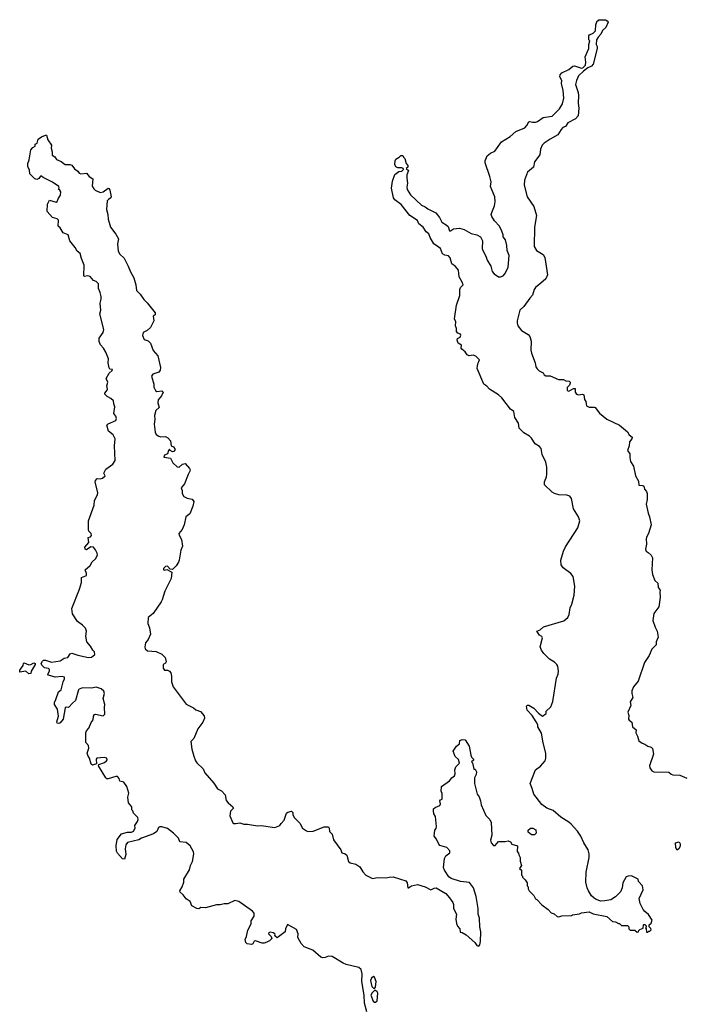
# Model space of a CAD drawing. Extents: x 1862350 to 2057294, y 212041 to 437318.
# Tile 116 of 256: x 1899230 to 1906009, y 311342 to 321430. Entities that reach past the tile are written whole.
import ezdxf

# ---------------------------------------------------------------- set-up
doc = ezdxf.new("R2010")
doc.units = 0

msp = doc.modelspace()

# ---------------------------------------------------------------- linework, layer by layer
at = {"layer": '0CON10XD'}
for points in [[(1904855, 313208), (1904775, 313260), (1904695, 313327), (1904632, 313352), (1904580, 313390), (1904496, 313495), (1904482, 313552), (1904459, 313605), (1904516, 313744), (1904567, 313783), (1904612, 313835), (1904622, 313865), (1904622, 313915), (1904592, 314022), (1904575, 314120), (1904538, 314185), (1904537, 314205), (1904523, 314235), (1904480, 314300), (1904430, 314355), (1904424, 314396), (1904432, 314408), (1904445, 314408), (1904496, 314376), (1904544, 314325), (1904585, 314294), (1904625, 314322), (1904623, 314347), (1904671, 314389), (1904693, 314445), (1904729, 314685), (1904747, 314723), (1904751, 314755), (1904742, 314805), (1904732, 314825), (1904708, 314848), (1904658, 314878), (1904600, 314935), (1904575, 314972), (1904564, 315005), (1904586, 315096), (1904579, 315109), (1904556, 315125), (1904530, 315165), (1904561, 315179), (1904595, 315211), (1904805, 315270), (1904847, 315305), (1904861, 315335), (1904869, 315405), (1904887, 315443), (1904911, 315535), (1904919, 315625), (1904900, 315725), (1904877, 315755), (1904798, 315815), (1904778, 315845), (1904773, 315893), (1904800, 315985), (1904822, 316028), (1904950, 316225), (1904968, 316295), (1904954, 316335), (1904905, 316418), (1904884, 316524), (1904865, 316547), (1904835, 316559), (1904755, 316563), (1904710, 316575), (1904685, 316588), (1904608, 316665), (1904608, 316695), (1904628, 316745), (1904632, 316775), (1904630, 316845), (1904620, 316895), (1904583, 316975), (1904572, 317035), (1904555, 317057), (1904512, 317085), (1904474, 317144), (1904454, 317164), (1904395, 317197), (1904347, 317245), (1904339, 317295), (1904303, 317355), (1904291, 317415), (1904259, 317439), (1904171, 317555), (1904136, 317585), (1904045, 317643), (1904015, 317676), (1903985, 317696), (1903918, 317855), (1903919, 317885), (1903926, 317914), (1903935, 317928), (1903942, 317945), (1903905, 317981), (1903875, 317994), (1903835, 317987), (1903816, 317995), (1903795, 318026), (1903759, 318055), (1903752, 318065), (1903758, 318095), (1903723, 318115), (1903711, 318145), (1903715, 318162), (1903744, 318176), (1903748, 318198), (1903745, 318207), (1903718, 318218), (1903704, 318234), (1903704, 318265), (1903696, 318295), (1903699, 318335), (1903686, 318365), (1903706, 318504), (1903739, 318605), (1903738, 318665), (1903746, 318685), (1903773, 318715), (1903765, 318742), (1903733, 318795), (1903726, 318865), (1903695, 318900), (1903658, 318928), (1903639, 318989), (1903625, 319012), (1903585, 319016), (1903561, 319031), (1903541, 319085), (1903474, 319135), (1903435, 319197), (1903423, 319235), (1903396, 319256), (1903365, 319304), (1903319, 319339), (1903311, 319355), (1903305, 319372), (1903227, 319425), (1903138, 319538), (1903075, 319583), (1903061, 319605), (1903039, 319705), (1903051, 319775), (1903073, 319845), (1903114, 319876), (1903145, 319878), (1903162, 319895), (1903160, 319905), (1903145, 319912), (1903105, 319911), (1903083, 319923), (1903074, 319945), (1903077, 319985), (1903085, 320000), (1903119, 320021), (1903135, 320040), (1903155, 320040), (1903162, 320022), (1903177, 320007), (1903190, 319955), (1903206, 319935), (1903205, 319920), (1903190, 319905), (1903212, 319885), (1903198, 319842), (1903196, 319805), (1903204, 319755), (1903196, 319715), (1903201, 319691), (1903234, 319634), (1903345, 319528), (1903385, 319514), (1903412, 319492), (1903495, 319451), (1903532, 319405), (1903555, 319355), (1903598, 319328), (1903620, 319310), (1903635, 319268), (1903645, 319268), (1903674, 319286), (1903735, 319293), (1903785, 319282), (1903855, 319239), (1903915, 319226), (1903952, 319205), (1903972, 319165), (1903969, 319085), (1903974, 319065), (1904007, 319007), (1904020, 318965), (1904056, 318906), (1904070, 318850), (1904090, 318825), (1904135, 318797), (1904155, 318794), (1904185, 318806), (1904205, 318830), (1904233, 318895), (1904244, 319015), (1904226, 319066), (1904222, 319115), (1904206, 319175), (1904183, 319205), (1904183, 319227), (1904171, 319265), (1904146, 319315), (1904095, 319370), (1904066, 319415), (1904062, 319435), (1904066, 319455), (1904095, 319522), (1904102, 319565), (1904097, 319615), (1904071, 319681), (1904052, 319722), (1904059, 319769), (1904047, 319825), (1903998, 319965), (1903998, 319985), (1904021, 320035), (1904055, 320063), (1904098, 320082), (1904165, 320177), (1904255, 320234), (1904312, 320285), (1904407, 320323), (1904426, 320345), (1904445, 320382), (1904455, 320387), (1904485, 320379), (1904515, 320381), (1904535, 320388), (1904593, 320427), (1904685, 320443), (1904762, 320515), (1904792, 320568), (1904804, 320625), (1904798, 320705), (1904781, 320775), (1904786, 320806), (1904763, 320843), (1904768, 320865), (1904785, 320884), (1904855, 320919), (1904897, 320953), (1904915, 320957), (1904987, 320933), (1905001, 320938), (1905028, 320965), (1905032, 320995), (1905022, 321048), (1905062, 321135), (1905061, 321175), (1905070, 321215), (1905062, 321225), (1905062, 321265), (1905067, 321275), (1905107, 321293), (1905130, 321315), (1905132, 321378), (1905145, 321420), (1905155, 321420), (1905165, 321430), (1905233, 321427), (1905249, 321419), (1905258, 321405), (1905235, 321350), (1905202, 321318), (1905185, 321280), (1905155, 321252), (1905140, 321225), (1905137, 321177), (1905147, 321155), (1905146, 321135), (1905106, 320975), (1905089, 320955), (1905052, 320938), (1905005, 320903), (1904956, 320854), (1904934, 320806), (1904926, 320765), (1904953, 320685), (1904956, 320654), (1904953, 320575), (1904960, 320525), (1904951, 320445), (1904925, 320414), (1904845, 320373), (1904823, 320337), (1904796, 320324), (1904776, 320305), (1904745, 320250), (1904664, 320206), (1904605, 320166), (1904583, 320145), (1904567, 320105), (1904558, 320045), (1904506, 319975), (1904495, 319918), (1904433, 319867), (1904401, 319785), (1904399, 319735), (1904429, 319615), (1904497, 319517), (1904524, 319425), (1904504, 319305), (1904500, 319105), (1904526, 319066), (1904593, 319025), (1904611, 318995), (1904636, 318815), (1904622, 318775), (1904570, 318730), (1904514, 318685), (1904502, 318665), (1904485, 318608), (1904455, 318578), (1904395, 318490), (1904353, 318455), (1904328, 318345), (1904326, 318325), (1904332, 318295), (1904371, 318245), (1904441, 318205), (1904455, 318183), (1904471, 318135), (1904468, 318045), (1904473, 318015), (1904512, 317915), (1904518, 317875), (1904532, 317852), (1904552, 317832), (1904593, 317813), (1904603, 317793), (1904620, 317780), (1904665, 317781), (1904750, 317745), (1904802, 317742), (1904825, 317730), (1904860, 317725), (1904870, 317715), (1904870, 317705), (1904862, 317685), (1904840, 317660), (1904840, 317630), (1904855, 317624), (1904905, 317652), (1904920, 317650), (1904922, 317615), (1904934, 317594), (1904955, 317588), (1904995, 317594), (1905009, 317585), (1905015, 317540), (1905029, 317519), (1905034, 317495), (1905038, 317475), (1905065, 317459), (1905115, 317461), (1905125, 317456), (1905170, 317400), (1905245, 317336), (1905375, 317276), (1905458, 317208), (1905475, 317175), (1905504, 317154), (1905503, 317135), (1905478, 317105), (1905474, 317065), (1905457, 317015), (1905481, 316981), (1905480, 316945), (1905489, 316905), (1905518, 316855), (1905540, 316755), (1905571, 316701), (1905575, 316660), (1905615, 316658), (1905625, 316650), (1905631, 316621), (1905652, 316595), (1905659, 316575), (1905658, 316515), (1905648, 316465), (1905668, 316375), (1905683, 316335), (1905698, 316255), (1905674, 316165), (1905654, 316136), (1905648, 316112), (1905651, 316055), (1905640, 316005), (1905648, 315985), (1905670, 315970), (1905699, 315945), (1905713, 315917), (1905706, 315795), (1905712, 315745), (1905738, 315685), (1905767, 315657), (1905773, 315613), (1905792, 315585), (1905787, 315565), (1905792, 315515), (1905777, 315415), (1905728, 315345), (1905718, 315275), (1905740, 315205), (1905762, 315165), (1905773, 315105), (1905750, 315055), (1905750, 315025), (1905708, 314982), (1905680, 314915), (1905630, 314845), (1905568, 314652), (1905517, 314595), (1905501, 314555), (1905500, 314525), (1905511, 314485), (1905485, 314440), (1905490, 314405), (1905462, 314335), (1905470, 314300), (1905468, 314265), (1905473, 314253), (1905501, 314231), (1905508, 314185), (1905546, 314155), (1905543, 314125), (1905559, 314089), (1905575, 314041), (1905606, 314016), (1905636, 314006), (1905665, 313986), (1905698, 313978), (1905712, 313962), (1905722, 313905), (1905684, 313785), (1905686, 313765), (1905707, 313735), (1905726, 313724), (1905882, 313722), (1905905, 313700), (1905923, 313693), (1905995, 313688), (1906065, 313658)], [(1899569, 319569), (1899605, 319560), (1899614, 319566), (1899625, 319596), (1899648, 319632), (1899650, 319665), (1899642, 319682), (1899628, 319695), (1899634, 319706), (1899630, 319720), (1899567, 319767), (1899471, 319812), (1899455, 319828), (1899442, 319828), (1899426, 319804), (1899405, 319794), (1899385, 319800), (1899335, 319850), (1899329, 319888), (1899313, 319925), (1899312, 319958), (1899326, 319994), (1899343, 320097), (1899365, 320120), (1899390, 320135), (1899390, 320155), (1899410, 320165), (1899420, 320205), (1899455, 320230), (1899495, 320248), (1899506, 320246), (1899520, 320200), (1899556, 320145), (1899553, 320115), (1899563, 320075), (1899563, 320043), (1899589, 320025), (1899607, 319997), (1899656, 319976), (1899695, 319946), (1899745, 319946), (1899765, 319940), (1899791, 319901), (1899825, 319877), (1899839, 319859), (1899855, 319852), (1899915, 319856), (1899943, 319823), (1899981, 319801), (1899974, 319725), (1899988, 319698), (1900003, 319683), (1900055, 319659), (1900085, 319668), (1900135, 319703), (1900145, 319702), (1900154, 319684), (1900168, 319615), (1900165, 319605), (1900141, 319589), (1900127, 319573), (1900119, 319485), (1900134, 319435), (1900136, 319385), (1900162, 319305), (1900215, 319234), (1900241, 319185), (1900232, 319135), (1900239, 319059), (1900255, 319029), (1900299, 318985), (1900342, 318905), (1900365, 318845), (1900400, 318785), (1900420, 318715), (1900428, 318655), (1900465, 318619), (1900502, 318562), (1900535, 318529), (1900618, 318425), (1900617, 318407), (1900598, 318392), (1900603, 318345), (1900570, 318275), (1900536, 318245), (1900494, 318226), (1900488, 318195), (1900505, 318154), (1900545, 318141), (1900571, 318115), (1900599, 318039), (1900644, 317985), (1900674, 317865), (1900670, 317840), (1900655, 317819), (1900595, 317797), (1900582, 317778), (1900606, 317696), (1900606, 317665), (1900620, 317630), (1900635, 317621), (1900686, 317626), (1900700, 317615), (1900682, 317575), (1900649, 317535), (1900645, 317505), (1900660, 317455), (1900625, 317425), (1900610, 317375), (1900614, 317335), (1900607, 317285), (1900617, 317205), (1900629, 317179), (1900655, 317162), (1900675, 317157), (1900725, 317160), (1900748, 317145), (1900776, 317115), (1900783, 317063), (1900805, 317054), (1900824, 317025), (1900810, 317005), (1900795, 317001), (1900772, 317015), (1900765, 317030), (1900754, 317015), (1900745, 316982), (1900713, 316967), (1900707, 316947), (1900775, 316936), (1900800, 316890), (1900845, 316849), (1900865, 316846), (1900898, 316875), (1900925, 316882), (1900971, 316831), (1900978, 316818), (1900974, 316805), (1900955, 316771), (1900920, 316675), (1900886, 316635), (1900887, 316625), (1900895, 316605), (1900895, 316575), (1900912, 316545), (1900945, 316527), (1900998, 316518), (1901013, 316495), (1901005, 316447), (1900972, 316368), (1900931, 316335), (1900915, 316255), (1900894, 316205), (1900862, 316165), (1900865, 316147), (1900889, 316105), (1900897, 316035), (1900881, 315995), (1900863, 315893), (1900858, 315872), (1900834, 315835), (1900795, 315796), (1900771, 315801), (1900745, 315832), (1900725, 315829), (1900705, 315808), (1900705, 315793), (1900715, 315790), (1900737, 315797), (1900788, 315768), (1900781, 315705), (1900716, 315575), (1900691, 315485), (1900679, 315465), (1900596, 315345), (1900546, 315305), (1900543, 315245), (1900559, 315199), (1900569, 315135), (1900545, 315080), (1900519, 315045), (1900511, 315005), (1900516, 314985), (1900538, 314965), (1900627, 314957), (1900685, 314928), (1900722, 314895), (1900729, 314851), (1900723, 314837), (1900701, 314825), (1900701, 314785), (1900715, 314766), (1900745, 314766), (1900765, 314755), (1900777, 314737), (1900786, 314705), (1900786, 314646), (1900803, 314593), (1900936, 314416), (1901010, 314380), (1901035, 314358), (1901081, 314341), (1901119, 314299), (1901123, 314275), (1901106, 314234), (1901055, 314163), (1901013, 314065), (1900983, 314035), (1900994, 313955), (1901014, 313885), (1901032, 313835), (1901046, 313815), (1901111, 313755), (1901128, 313715), (1901218, 313608), (1901258, 313548), (1901298, 313528), (1901335, 313489), (1901345, 313431), (1901365, 313406), (1901414, 313365), (1901419, 313351), (1901389, 313321), (1901382, 313272), (1901415, 313202), (1901425, 313193), (1901443, 313193), (1901485, 313201), (1901525, 313186), (1901565, 313188), (1901665, 313170), (1901704, 313174), (1901845, 313153), (1901896, 313174), (1901908, 313195), (1901941, 313229), (1901965, 313300), (1901978, 313312), (1902015, 313320), (1902027, 313307), (1902028, 313288), (1902042, 313255), (1902099, 313199), (1902128, 313148), (1902168, 313118), (1902185, 313113), (1902237, 313117), (1902348, 313162), (1902395, 313160), (1902402, 313145), (1902404, 313114), (1902430, 313085), (1902445, 313028), (1902520, 312925), (1902530, 312895), (1902565, 312883), (1902580, 312870), (1902598, 312805), (1902615, 312792), (1902675, 312779), (1902715, 312751), (1902745, 312699), (1902776, 312666), (1902845, 312630), (1902895, 312642), (1902985, 312638), (1903014, 312644), (1903057, 312647), (1903185, 312608), (1903201, 312585), (1903205, 312537), (1903215, 312537), (1903245, 312555), (1903305, 312568), (1903385, 312544), (1903444, 312514), (1903475, 312532), (1903496, 312536), (1903596, 312476), (1903634, 312434), (1903667, 312385), (1903673, 312365), (1903673, 312325), (1903706, 312266), (1903698, 312215), (1903705, 312170), (1903714, 312144), (1903740, 312115), (1903742, 312082), (1903765, 312077), (1903805, 312053), (1903892, 311975), (1903914, 311944), (1903935, 311938), (1903945, 311950), (1903951, 311985), (1903954, 312085), (1903945, 312135), (1903941, 312225), (1903928, 312265), (1903927, 312325), (1903906, 312446), (1903880, 312535), (1903839, 312589), (1903745, 312600), (1903650, 312630), (1903628, 312648), (1903581, 312715), (1903571, 312745), (1903581, 312835), (1903596, 312864), (1903636, 312894), (1903638, 312915), (1903607, 312947), (1903535, 312970), (1903523, 312983), (1903502, 313035), (1903478, 313065), (1903482, 313125), (1903497, 313143), (1903500, 313165), (1903490, 313265), (1903473, 313293), (1903470, 313325), (1903470, 313345), (1903485, 313360), (1903535, 313380), (1903542, 313395), (1903533, 313427), (1903542, 313438), (1903560, 313445), (1903557, 313503), (1903547, 313527), (1903550, 313575), (1903635, 313632), (1903657, 313663), (1903686, 313684), (1903692, 313705), (1903688, 313745), (1903700, 313775), (1903737, 313813), (1903725, 313850), (1903692, 313882), (1903670, 313935), (1903705, 313988), (1903735, 314010), (1903740, 314045), (1903764, 314056), (1903795, 314052), (1903836, 313986), (1903853, 313893), (1903860, 313875), (1903880, 313855), (1903878, 313842), (1903860, 313825), (1903870, 313815), (1903882, 313752), (1903895, 313750), (1903910, 313725), (1903908, 313695), (1903888, 313662), (1903888, 313605), (1903918, 313495), (1903937, 313467), (1903952, 313425), (1903958, 313385), (1904006, 313276), (1904046, 313236), (1904062, 313205), (1904068, 313075), (1904053, 313025), (1904060, 312995), (1904085, 312968), (1904102, 312968), (1904135, 313010), (1904205, 313010), (1904235, 313018), (1904258, 313008), (1904273, 312983), (1904330, 312965), (1904328, 312908), (1904342, 312892), (1904343, 312873), (1904357, 312847), (1904358, 312808), (1904370, 312765), (1904352, 312735), (1904370, 312715), (1904370, 312665), (1904380, 312655), (1904380, 312645), (1904408, 312618), (1904430, 312585), (1904430, 312555), (1904440, 312545), (1904440, 312525), (1904450, 312505), (1904498, 312458), (1904514, 312424), (1904530, 312415), (1904581, 312361), (1904643, 312313), (1904675, 312280), (1904705, 312268), (1904735, 312242), (1904755, 312238), (1904785, 312248), (1904885, 312252), (1904895, 312260), (1904965, 312270), (1904985, 312280), (1905065, 312288), (1905105, 312270), (1905245, 312240), (1905305, 312190), (1905335, 312188), (1905365, 312170), (1905375, 312170), (1905395, 312150), (1905458, 312148), (1905470, 312135), (1905470, 312115), (1905483, 312103), (1905532, 312102), (1905555, 312080), (1905570, 312085), (1905572, 312098), (1905585, 312110), (1905618, 312122), (1905620, 312155), (1905625, 312160), (1905635, 312160), (1905650, 312145), (1905650, 312135), (1905640, 312125), (1905650, 312115), (1905652, 312082), (1905665, 312080), (1905675, 312090), (1905685, 312090), (1905700, 312105), (1905697, 312117), (1905680, 312135), (1905680, 312155), (1905700, 312175), (1905710, 312205), (1905673, 312263), (1905634, 312294), (1905618, 312315), (1905588, 312375), (1905578, 312425), (1905619, 312515), (1905610, 312555), (1905570, 312600), (1905566, 312625), (1905499, 312659), (1905464, 312656), (1905445, 312648), (1905409, 312585), (1905403, 312535), (1905384, 312496), (1905335, 312442), (1905285, 312413), (1905225, 312401), (1905185, 312400), (1905135, 312417), (1905115, 312430), (1905090, 312455), (1905057, 312505), (1905044, 312535), (1905031, 312595), (1905034, 312696), (1905063, 312845), (1905063, 312885), (1905054, 312925), (1905011, 312995), (1904980, 313065), (1904946, 313116), (1904879, 313189), (1904855, 313208)], [(1902786, 311266), (1902764, 311355), (1902760, 311435), (1902737, 311575), (1902740, 311655), (1902728, 311698), (1902705, 311720), (1902575, 311751), (1902545, 311763), (1902431, 311831), (1902395, 311835), (1902358, 311822), (1902335, 311819), (1902315, 311826), (1902232, 311895), (1902145, 311932), (1902114, 311964), (1902080, 312025), (1902083, 312065), (1902065, 312107), (1901975, 312159), (1901953, 312115), (1901950, 312085), (1901867, 312023), (1901843, 312043), (1901848, 312055), (1901843, 312065), (1901827, 312075), (1901795, 312080), (1901783, 312075), (1901780, 312065), (1901808, 312035), (1901812, 312015), (1901788, 311992), (1901763, 311977), (1901735, 311968), (1901715, 311968), (1901645, 311993), (1901631, 311989), (1901618, 311962), (1901605, 311954), (1901562, 311962), (1901548, 311975), (1901541, 312005), (1901555, 312035), (1901568, 312102), (1901601, 312165), (1901603, 312197), (1901632, 312245), (1901632, 312275), (1901616, 312295), (1901475, 312394), (1901434, 312406), (1901363, 312373), (1901325, 312371), (1901285, 312361), (1901245, 312362), (1901135, 312329), (1901085, 312333), (1901065, 312321), (1901045, 312322), (1900995, 312351), (1900977, 312397), (1900934, 312424), (1900905, 312463), (1900875, 312490), (1900869, 312505), (1900894, 312545), (1900911, 312595), (1900912, 312625), (1900970, 312720), (1900981, 312765), (1901000, 312805), (1901014, 312885), (1901012, 312905), (1900975, 312966), (1900935, 313000), (1900870, 313005), (1900857, 313045), (1900805, 313097), (1900745, 313142), (1900685, 313162), (1900665, 313162), (1900652, 313155), (1900636, 313114), (1900600, 313090), (1900478, 313045), (1900452, 313028), (1900335, 312999), (1900316, 312975), (1900309, 312935), (1900318, 312878), (1900305, 312828), (1900285, 312832), (1900231, 312891), (1900222, 312912), (1900218, 312965), (1900229, 313031), (1900273, 313087), (1900333, 313107), (1900375, 313107), (1900397, 313115), (1900414, 313145), (1900408, 313175), (1900437, 313215), (1900443, 313235), (1900442, 313255), (1900395, 313300), (1900390, 313325), (1900380, 313335), (1900380, 313365), (1900346, 313406), (1900339, 313465), (1900347, 313505), (1900326, 313575), (1900298, 313618), (1900255, 313628), (1900250, 313655), (1900231, 313675), (1900215, 313677), (1900135, 313652), (1900122, 313652), (1900111, 313661), (1900039, 313785), (1900042, 313798), (1900100, 313820), (1900121, 313835), (1900127, 313847), (1900122, 313865), (1900095, 313871), (1900022, 313865), (1900014, 313855), (1900018, 313805), (1899975, 313793), (1899963, 313803), (1899945, 313863), (1899930, 313885), (1899921, 313915), (1899940, 313965), (1899934, 313995), (1899906, 314026), (1899907, 314125), (1899916, 314144), (1899940, 314170), (1899961, 314229), (1899984, 314255), (1899987, 314295), (1899995, 314312), (1900005, 314316), (1900085, 314298), (1900101, 314315), (1900098, 314382), (1900104, 314415), (1900086, 314475), (1900098, 314525), (1900091, 314552), (1900065, 314574), (1900015, 314591), (1899965, 314581), (1899875, 314583), (1899838, 314572), (1899831, 314565), (1899802, 314455), (1899771, 314429), (1899735, 314388), (1899725, 314382), (1899705, 314386), (1899695, 314380), (1899674, 314265), (1899645, 314226), (1899630, 314220), (1899615, 314223), (1899609, 314235), (1899628, 314295), (1899619, 314365), (1899588, 314415), (1899588, 314435), (1899599, 314465), (1899627, 314543), (1899655, 314565), (1899675, 314645), (1899690, 314675), (1899688, 314695), (1899665, 314702), (1899595, 314694), (1899525, 314713), (1899519, 314725), (1899537, 314755), (1899535, 314771), (1899525, 314784), (1899485, 314791), (1899456, 314815), (1899450, 314835), (1899465, 314859), (1899475, 314868), (1899495, 314869), (1899555, 314848), (1899645, 314862), (1899685, 314889), (1899722, 314895), (1899747, 314933), (1899765, 314940), (1899825, 314920), (1899936, 314896), (1899965, 314899), (1900000, 314925), (1899998, 314955), (1899979, 314969), (1899955, 315011), (1899917, 315055), (1899906, 315115), (1899914, 315165), (1899903, 315195), (1899875, 315225), (1899821, 315265), (1899771, 315341), (1899764, 315396), (1899844, 315595), (1899864, 315665), (1899864, 315715), (1899914, 315735), (1899915, 315755), (1899902, 315795), (1899953, 315837), (1899971, 315875), (1900007, 315905), (1900027, 315945), (1900024, 315965), (1900008, 315998), (1899985, 316026), (1899960, 316030), (1899915, 315999), (1899901, 316005), (1899896, 316025), (1899937, 316075), (1899932, 316125), (1899957, 316133), (1899965, 316145), (1899963, 316165), (1899940, 316190), (1899935, 316205), (1899936, 316294), (1899992, 316455), (1899996, 316505), (1900028, 316562), (1900029, 316585), (1900002, 316692), (1900005, 316710), (1900025, 316730), (1900055, 316727), (1900077, 316733), (1900106, 316755), (1900091, 316785), (1900114, 316826), (1900185, 316876), (1900208, 316912), (1900201, 317065), (1900209, 317135), (1900189, 317175), (1900141, 317215), (1900124, 317275), (1900135, 317290), (1900215, 317324), (1900222, 317345), (1900215, 317367), (1900194, 317394), (1900206, 317465), (1900193, 317493), (1900191, 317525), (1900165, 317550), (1900125, 317568), (1900103, 317593), (1900101, 317605), (1900127, 317633), (1900131, 317645), (1900122, 317678), (1900134, 317715), (1900116, 317755), (1900145, 317807), (1900179, 317835), (1900180, 317845), (1900155, 317851), (1900145, 317864), (1900135, 317915), (1900140, 317955), (1900112, 318025), (1900089, 318065), (1900059, 318099), (1900045, 318132), (1900044, 318166), (1900084, 318225), (1900091, 318255), (1900052, 318415), (1900062, 318455), (1900053, 318525), (1900066, 318565), (1900066, 318594), (1900056, 318635), (1900036, 318675), (1900036, 318725), (1900015, 318747), (1899985, 318757), (1899951, 318800), (1899925, 318806), (1899895, 318798), (1899888, 318805), (1899891, 318915), (1899863, 318983), (1899850, 319035), (1899818, 319058), (1899797, 319097), (1899743, 319165), (1899726, 319227), (1899675, 319246), (1899646, 319296), (1899624, 319315), (1899626, 319376), (1899615, 319388), (1899565, 319402), (1899510, 319465), (1899515, 319540), (1899535, 319580), (1899569, 319569)], [(1899325, 314728), (1899294, 314754), (1899232, 314745), (1899230, 314765), (1899267, 314813), (1899268, 314835), (1899275, 314842), (1899325, 314820), (1899345, 314822), (1899375, 314840), (1899388, 314835), (1899387, 314823), (1899348, 314755), (1899345, 314730), (1899325, 314728)], [(1904505, 313080), (1904475, 313080), (1904440, 313105), (1904440, 313125), (1904463, 313147), (1904487, 313147), (1904518, 313128), (1904520, 313095), (1904505, 313080)], [(1905965, 312920), (1905952, 312945), (1905950, 312995), (1905985, 313008), (1905997, 312987), (1905997, 312965), (1905985, 312940), (1905965, 312920)], [(1902865, 311503), (1902875, 311518), (1902882, 311575), (1902865, 311619), (1902855, 311628), (1902835, 311610), (1902823, 311585), (1902839, 311525), (1902855, 311506), (1902865, 311503)], [(1902875, 311364), (1902893, 311377), (1902899, 311455), (1902891, 311471), (1902875, 311484), (1902865, 311483), (1902842, 311458), (1902829, 311435), (1902851, 311375), (1902864, 311364), (1902875, 311364)]]:
    msp.add_lwpolyline(points, dxfattribs=at)

doc.saveas('drawing.dxf')
